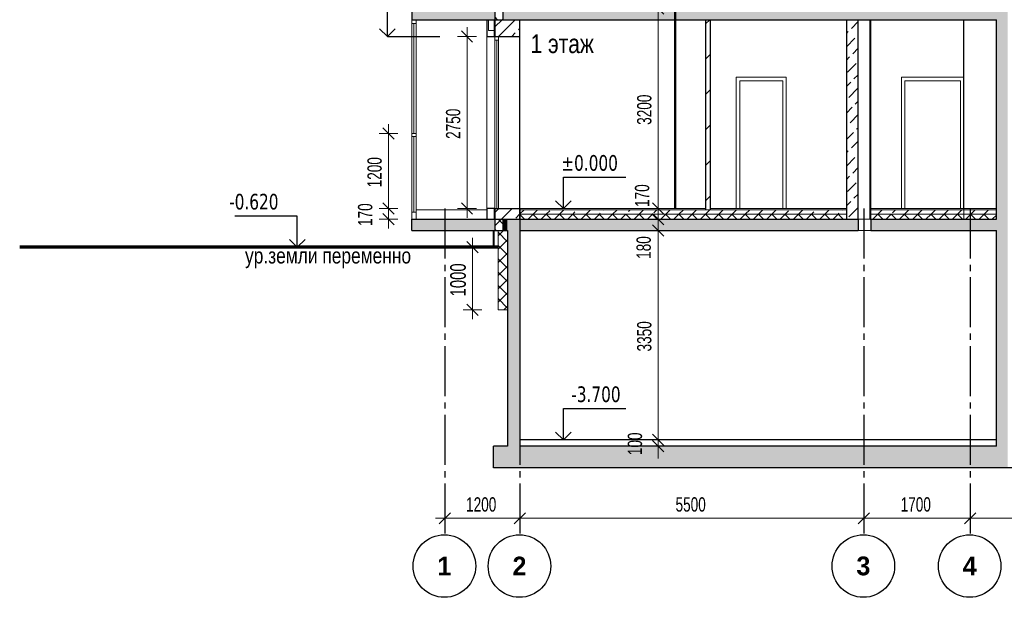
# Model space of a CAD drawing. Header units: millimetres. Extents: x 40580 to 1168286, y -220995 to 81020.
# Tile 64 of 194: x 266331 to 282077, y -72643 to -63404. Entities that reach past the tile are written whole.
import ezdxf

# ---------------------------------------------------------------- set-up
doc = ezdxf.new("R2010")
doc.units = ezdxf.units.MM
doc.linetypes.add('______5', pattern=[1100, 800, -100, 100, -100])
doc.linetypes.add('CENTER', pattern=[2, 1.25, -0.25, 0.25, -0.25])
for name, color, linetype, lineweight in [('Standard', 7, 'Continuous', 25), ('Общий01', 7, 'Continuous', 13), ('ОСИ', 7, 'CENTER', 15), ('Размерная линия_ общее', 7, 'Continuous', 25), ('Стена', 7, 'Continuous', 50), ('Стена_ кирпичная кладка нес.', 7, 'Continuous', 70), ('Текст_ общее', 7, 'Continuous', 25)]:
    doc.layers.add(name, color=color, linetype=linetype, lineweight=lineweight)
doc.layers.add('Стена_ бетон не несущ.', color=7, linetype='Continuous', lineweight=35, true_color=0xb4b496)
doc.layers.add('Стена_ бетон несущ.', color=7, linetype='Continuous', lineweight=70, true_color=0xb4b496)
doc.styles.add('Century Gothic', font='txt')
doc.styles.add('MtXpl_Century Gothic', font='txt', dxfattribs={"height": 0.2})
doc.styles.add('TAHOMA', font='tahoma.ttf')

# ---------------------------------------------------------------- blocks, each defined once
blk = doc.blocks.new('ALL_ML_STRICH')
at = {"color": 0, "linetype": 'ByBlock', "lineweight": -2}
for p, q in [((-1, 0), (0.5, 0)), ((-0.3, -0.3), (0.3, 0.3)), ((0, -0.5), (0, 0.5))]:
    blk.add_line(p, q, dxfattribs=at)
blk = doc.blocks.new('NSY101')
at = {"color": 0, "linetype": 'ByBlock', "lineweight": -2}
blk.add_circle((0, 0), 50, dxfattribs=at)

msp = doc.modelspace()

# ---------------------------------------------------------------- linework, layer by layer
at = {"layer": 'Standard', "color": 7, "linetype": 'Continuous', "lineweight": 25, "transparency": 33554687}
for p, q in [((272210.5, -63674.3), (272210.5, -63174.3)), ((277301, -63404.3), (277301, -66444.3)), ((277381, -66444.3), (277381, -63404.3)), ((279551, -63404.3), (279551, -66594.3)), ((279741, -66594.3), (279741, -63404.3)), ((281951, -66594.3), (281951, -63404.3)), ((272210.5, -63674.3), (272085.5, -63549.3)), ((272210.5, -63674.3), (272335.5, -63549.3)), ((272210.5, -63674.3), (272210.5, -63674.3)), ((272210.5, -63674.3), (272210.5, -63674.3)), ((272210.5, -63674.3), (273050.5, -63674.3)), ((272210.5, -63674.3), (272210.5, -63674.3)), ((272210.5, -63674.3), (272210.5, -63674.3)), ((275026.9, -66424.3), (275026.9, -65924.3)), ((275026.9, -65924.3), (276026.9, -65924.3)), ((275026.9, -66424.3), (274901.9, -66299.3)), ((275026.9, -66424.3), (275151.9, -66299.3)), ((275026.9, -66424.3), (275026.9, -66424.3)), ((275026.9, -66424.3), (275026.9, -66424.3)), ((275026.9, -66424.3), (275026.9, -66424.3)), ((275026.9, -66424.3), (275026.9, -66424.3)), ((270770.8, -66544.3), (269770.8, -66544.3)), ((270770.8, -67044.3), (270770.8, -66544.3)), ((270770.8, -67044.3), (270645.8, -66919.3)), ((270770.8, -67044.3), (270895.8, -66919.3)), ((281951, -70224.3), (281951, -66774.3)), ((270770.8, -67044.3), (269610.8, -67044.3)), ((270770.8, -67044.3), (270770.8, -67044.3)), ((270770.8, -67044.3), (270770.8, -67044.3)), ((270770.8, -67044.3), (270770.8, -67044.3)), ((270770.8, -67044.3), (270770.8, -67044.3)), ((275026.9, -70124.3), (275026.9, -69624.3)), ((275026.9, -69624.3), (276026.9, -69624.3)), ((275026.9, -70124.3), (274901.9, -69999.3)), ((275026.9, -70124.3), (275151.9, -69999.3)), ((275026.9, -70124.3), (275026.9, -70124.3)), ((275026.9, -70124.3), (275026.9, -70124.3)), ((275026.9, -70124.3), (275026.9, -70124.3)), ((275026.9, -70124.3), (275026.9, -70124.3))]:
    msp.add_line(p, q, dxfattribs=at)
at = {"layer": 'Standard', "color": 7, "linetype": 'Continuous', "lineweight": 13, "transparency": 33554687}
for p, q in [((273826.1, -63577.5), (273826.1, -63404.3)), ((273826.1, -63577.5), (273921, -63577.5)), ((273931, -63674.3), (273931, -63730.3)), ((273931, -63730.3), (273987, -63730.3)), ((273931, -63730.3), (273931, -66424.3)), ((273959, -66423.3), (273959, -63730.3)), ((273987, -63730.3), (273987, -63674.3)), ((273987, -66424.3), (273987, -63730.3)), ((278535, -64380.3), (277847, -64380.3)), ((277847, -64380.3), (277847, -66424.3)), ((278535, -66424.3), (278535, -64380.3)), ((281375, -64380.3), (280487, -64380.3)), ((280487, -64380.3), (280487, -66424.3)), ((281375, -66424.3), (281375, -64380.3))]:
    msp.add_line(p, q, dxfattribs=at)
at = {"layer": 'Общий01', "color": 7, "linetype": 'Continuous', "lineweight": 50, "transparency": 33554687}
msp.add_line((276814.5, -50956.2), (276814.5, -66424.3), dxfattribs=at)
at = {"layer": 'Общий01', "color": 7, "linetype": 'Continuous', "lineweight": 25, "transparency": 33554687}
for p, q in [((272601, -63224.3), (272601, -63404.3)), ((272601, -63404.3), (281951, -63404.3)), ((272601, -66774.3), (272601, -66594.3)), ((272601, -66774.3), (272601, -66594.3)), ((272601, -66594.3), (279741, -66594.3)), ((279741, -66594.3), (279741, -66774.3)), ((279931, -66594.3), (281951, -66594.3)), ((279941, -66594.3), (279941, -66774.3)), ((272601, -66774.3), (274131, -66774.3)), ((274331, -66774.3), (279741, -66774.3)), ((279941, -66774.3), (281951, -66774.3))]:
    msp.add_line(p, q, dxfattribs=at)
at = {"layer": 'Общий01', "color": 171, "linetype": 'Continuous', "lineweight": 13, "true_color": 0x8c8cff, "transparency": 33554687}
for p, q in [((272601, -66594.3), (272601, -63404.3)), ((272671, -66594.3), (272671, -63404.3)), ((272671, -63465.3), (272601, -63465.3)), ((272636, -63465.3), (272636, -65224.3)), ((272671, -65224.3), (272601, -65224.3)), ((272671, -65274.3), (272601, -65274.3)), ((272636, -65274.3), (272636, -66482.6)), ((272671, -66482.6), (272601, -66482.6))]:
    msp.add_line(p, q, dxfattribs=at)
at = {"layer": 'Общий01', "color": 7, "linetype": 'Continuous', "lineweight": 13, "transparency": 33554687}
for p, q in [((277301, -66424.3), (274331, -66424.3)), ((279551, -66424.3), (277381, -66424.3)), ((281951, -66424.3), (279931, -66424.3)), ((279941, -66594.3), (279741, -66594.3)), ((279741, -66774.3), (279941, -66774.3))]:
    msp.add_line(p, q, dxfattribs=at)
at = {"layer": 'Общий01', "color": 218, "linetype": 'Continuous', "lineweight": 13, "true_color": 0x500050, "transparency": 33554687}
for p, q in [((273573.6, -67044.3), (273573.6, -67044.3)), ((273573.6, -68044.3), (273573.6, -68044.3))]:
    msp.add_line(p, q, dxfattribs=at)
at = {"layer": 'Общий01', "color": 96, "linetype": 'Continuous', "lineweight": 13, "transparency": 33554687}
msp.add_line((273573.6, -68044.3), (273573.6, -67044.3), dxfattribs=at)
at = {"layer": 'ОСИ', "color": 218, "linetype": 'Continuous', "lineweight": 13, "true_color": 0x500050, "transparency": 33554687}
for p, q in [((272227.4, -65224.3), (272227.4, -65224.3)), ((272227.4, -66424.3), (272227.4, -65224.3)), ((272227.4, -66424.3), (272227.4, -66424.3)), ((272227.4, -66424.3), (272227.4, -66424.3)), ((272227.4, -66594.3), (272227.4, -66424.3)), ((272227.4, -66594.3), (272227.4, -66594.3)), ((273131, -71059.1), (273131, -71379.1)), ((274331, -71059.1), (274331, -71379.1)), ((274331, -71059.1), (274331, -71379.1)), ((279831, -71059.1), (279831, -71379.1)), ((279831, -71059.1), (279831, -71379.1)), ((281531, -71059.1), (281531, -71379.1)), ((281531, -71059.1), (281531, -71379.1)), ((273131, -71379.1), (274331, -71379.1)), ((274331, -71379.1), (279831, -71379.1)), ((279831, -71379.1), (281531, -71379.1)), ((281531, -71379.1), (287031, -71379.1))]:
    msp.add_line(p, q, dxfattribs=at)
at = {"layer": 'ОСИ', "color": 16, "linetype": '______5', "lineweight": 25, "transparency": 33554687}
for p, q in [((273131, -66424.3), (273131, -71644.1)), ((274331, -66424.3), (274331, -71644.1)), ((279831, -66424.3), (279831, -71644.1)), ((281531, -66424.3), (281531, -71644.1))]:
    msp.add_line(p, q, dxfattribs=at)
at = {"layer": 'Размерная линия_ общее', "color": 218, "linetype": 'Continuous', "lineweight": 13, "true_color": 0x500050, "transparency": 33554687}
for p, q in [((276541.1, -66424.3), (276541.1, -63224.3)), ((273484.7, -66424.3), (273484.7, -63674.3)), ((276541.1, -66594.3), (276541.1, -66424.3)), ((276541.1, -66774.3), (276541.1, -66594.3)), ((276541.1, -70124.3), (276541.1, -66774.3)), ((276541.1, -70224.3), (276541.1, -70124.3))]:
    msp.add_line(p, q, dxfattribs=at)
at = {"layer": 'Стена', "color": 34, "linetype": 'Continuous', "lineweight": 25, "transparency": 33554687}
for p, q in [((273801, -63404.3), (273801, -63674.3)), ((273921, -63404.3), (273921, -63674.3)), ((273801, -63674.3), (273931, -63674.3)), ((273921, -66424.3), (273801, -66424.3)), ((273801, -66424.3), (273801, -66594.3)), ((273921, -66424.3), (273921, -66594.3))]:
    msp.add_line(p, q, dxfattribs=at)
at = {"layer": 'Стена', "color": 34, "linetype": 'Continuous', "lineweight": 13, "transparency": 33554687}
msp.add_line((273801, -63674.3), (273801, -66424.3), dxfattribs=at)
at = {"layer": 'Стена', "color": 7, "linetype": 'Continuous', "lineweight": 13, "transparency": 33554687}
for p, q in [((272671, -66444.3), (273801, -66444.3)), ((274331, -66444.3), (279551, -66444.3)), ((279931, -66444.3), (281951, -66444.3)), ((274331, -66514.3), (279551, -66514.3)), ((279931, -66514.3), (281951, -66514.3)), ((273901, -67044.3), (273901, -66774.3)), ((273921, -67044.3), (273921, -66774.3))]:
    msp.add_line(p, q, dxfattribs=at)
at = {"layer": 'Стена', "color": 7, "linetype": 'Continuous', "lineweight": 25, "transparency": 33554687}
for p, q in [((274131, -66774.3), (274131, -70224.3)), ((274331, -66774.3), (274331, -70224.3)), ((273909.3, -70574.3), (273909.3, -70224.3)), ((274131, -70224.3), (273909.3, -70224.3)), ((281951, -70124.3), (274331, -70124.3)), ((281951, -70224.3), (274331, -70224.3)), ((289198.8, -70574.3), (273909.3, -70574.3))]:
    msp.add_line(p, q, dxfattribs=at)
at = {"layer": 'Стена', "color": 7, "linetype": 'Continuous', "lineweight": 70, "transparency": 33554687}
msp.add_line((273981, -67044.3), (266331, -67044.3), dxfattribs=at)
at = {"layer": 'Стена_ бетон не несущ.', "color": 31, "linetype": 'Continuous', "lineweight": 13, "true_color": 0xf0b464, "transparency": 33554687}
for p, q in [((277301, -63471.2), (277368, -63404.3)), ((277301, -64036.9), (277381, -63956.9)), ((277301, -64602.6), (277381, -64522.6)), ((277301, -65168.3), (277381, -65088.3)), ((277301, -65734), (277381, -65654)), ((277301, -66299.7), (277381, -66219.7))]:
    msp.add_line(p, q, dxfattribs=at)
at = {"layer": 'Стена_ бетон не несущ.', "color": 191, "linetype": 'Continuous', "lineweight": 13, "true_color": 0xc8aaf3, "transparency": 33554687}
for p, q in [((279551, -63413.3), (279560, -63404.3)), ((279630.9, -63545.5), (279741, -63435.4)), ((279551, -63625.4), (279581.4, -63595)), ((279551, -63837.5), (279687.5, -63701.1)), ((279736.9, -63651.6), (279741, -63647.5)), ((279652.1, -63948.6), (279741, -63859.7)), ((279551, -64049.7), (279602.6, -63998.1)), ((279567.2, -64245.6), (279708.7, -64104.2)), ((279551, -64473.9), (279623.8, -64401.1)), ((279673.3, -64351.6), (279741, -64283.9)), ((279588.5, -64648.6), (279729.9, -64507.2)), ((279694.5, -64754.7), (279741, -64708.2)), ((279551, -64898.2), (279645, -64804.2)), ((279609.7, -65051.7), (279741, -64920.3)), ((279551, -65110.3), (279560.2, -65101.2)), ((279715.7, -65157.7), (279741, -65132.5)), ((279551, -65322.5), (279666.2, -65207.2)), ((279630.9, -65454.7), (279741, -65344.6)), ((279551, -65534.6), (279581.4, -65504.2)), ((279551, -65746.7), (279687.5, -65610.3)), ((279736.9, -65560.8), (279741, -65556.7)), ((279652.1, -65857.8), (279741, -65768.9)), ((279551, -65958.9), (279602.6, -65907.3)), ((279567.2, -66154.8), (279708.7, -66013.3)), ((279673.3, -66260.8), (279741, -66193.1)), ((279551, -66383.1), (279623.8, -66310.3)), ((279588.5, -66557.8), (279729.9, -66416.4))]:
    msp.add_line(p, q, dxfattribs=at)
at = {"layer": 'Стена_ бетон не несущ.', "color": 191, "linetype": 'Continuous', "lineweight": 25, "true_color": 0xc8aaf3, "transparency": 33554687}
msp.add_line((279931, -66594.3), (279931, -63404.3), dxfattribs=at)
at = {"layer": 'Стена_ бетон не несущ.', "color": 45, "linetype": 'Continuous', "lineweight": 25, "true_color": 0xaa8232, "transparency": 33554687}
msp.add_line((281431, -66424.3), (281431, -63404.3), dxfattribs=at)
at = {"layer": 'Стена_ бетон не несущ.', "color": 7, "linetype": 'Continuous', "lineweight": 13, "transparency": 33554687}
for p, q in [((278591, -64324.3), (277791, -64324.3)), ((277791, -64324.3), (277791, -66424.3)), ((278591, -66424.3), (278591, -64324.3)), ((281431, -64324.3), (280431, -64324.3)), ((280431, -64324.3), (280431, -66424.3)), ((281431, -66594.3), (281431, -64324.3))]:
    msp.add_line(p, q, dxfattribs=at)
at = {"layer": 'Стена_ бетон несущ.', "color": 7, "linetype": 'Continuous', "lineweight": 25, "transparency": 33554687}
for p, q in [((273931, -63224.3), (273931, -63404.3)), ((274060.9, -63404.3), (274060.9, -63224.3)), ((279941, -66594.3), (279941, -63404.3)), ((273931, -66594.3), (273931, -66774.3)), ((274060.9, -66774.3), (274060.9, -66594.3))]:
    msp.add_line(p, q, dxfattribs=at)
at = {"layer": 'Стена_ бетон несущ.', "color": 7, "linetype": 'Continuous', "lineweight": 13, "transparency": 33554687}
for p, q in [((273974.2, -63404.3), (273931, -63361.1)), ((274044.6, -63404.3), (274060.9, -63387.9)), ((274331, -66512), (274398.7, -66444.3)), ((274540.8, -66514.3), (274610.8, -66444.3)), ((274965.1, -66514.3), (275035.1, -66444.3)), ((275389.4, -66514.3), (275459.4, -66444.3)), ((275664, -66451.7), (275671.5, -66444.3)), ((275813.6, -66514.3), (275883.6, -66444.3)), ((276067.1, -66473), (276095.8, -66444.3)), ((276237.9, -66514.3), (276307.9, -66444.3)), ((276470.1, -66494.2), (276520, -66444.3)), ((276662.2, -66514.3), (276732.2, -66444.3)), ((276874.3, -66514.3), (276944.3, -66444.3)), ((277086.4, -66514.3), (277156.4, -66444.3)), ((277298.6, -66514.3), (277368.6, -66444.3)), ((277510.7, -66514.3), (277580.7, -66444.3)), ((277722.8, -66514.3), (277792.8, -66444.3)), ((277935, -66514.3), (278005, -66444.3)), ((278147.1, -66514.3), (278217.1, -66444.3)), ((278359.2, -66514.3), (278429.2, -66444.3)), ((278783.5, -66514.3), (278853.5, -66444.3)), ((279207.8, -66514.3), (279277.8, -66444.3)), ((279482.4, -66451.7), (279489.9, -66444.3)), ((280056.3, -66514.3), (280126.3, -66444.3)), ((280288.5, -66494.2), (280338.4, -66444.3)), ((280480.5, -66514.3), (280550.5, -66444.3)), ((280692.7, -66514.3), (280762.7, -66444.3)), ((280904.8, -66514.3), (280974.8, -66444.3)), ((281116.9, -66514.3), (281186.9, -66444.3)), ((281329.1, -66514.3), (281399.1, -66444.3)), ((281541.2, -66514.3), (281611.2, -66444.3)), ((281753.3, -66514.3), (281823.3, -66444.3)), ((273931, -66699.8), (274036.6, -66594.3)), ((274060.9, -66673), (273982.2, -66594.3)), ((274406.4, -66594.3), (274331, -66518.8)), ((274460.8, -66594.3), (274540.8, -66514.3)), ((274618.6, -66594.3), (274538.6, -66514.3)), ((274673, -66594.3), (274753, -66514.3)), ((274830.7, -66594.3), (274750.7, -66514.3)), ((274753, -66514.3), (274808.4, -66458.8)), ((274885.1, -66594.3), (274965.1, -66514.3)), ((275042.8, -66594.3), (274962.8, -66514.3)), ((275097.2, -66594.3), (275177.2, -66514.3)), ((275255, -66594.3), (275175, -66514.3)), ((275177.2, -66514.3), (275211.5, -66480)), ((275309.4, -66594.3), (275389.4, -66514.3)), ((275467.1, -66594.3), (275387.1, -66514.3)), ((275521.5, -66594.3), (275601.5, -66514.3)), ((275679.2, -66594.3), (275599.2, -66514.3)), ((275601.5, -66514.3), (275614.5, -66501.2)), ((275733.6, -66594.3), (275813.6, -66514.3)), ((275891.4, -66594.3), (275811.4, -66514.3)), ((275945.8, -66594.3), (276025.8, -66514.3)), ((276103.5, -66594.3), (276023.5, -66514.3)), ((276157.9, -66594.3), (276237.9, -66514.3)), ((276315.6, -66594.3), (276235.6, -66514.3)), ((276370, -66594.3), (276450, -66514.3)), ((276527.8, -66594.3), (276447.8, -66514.3)), ((276582.2, -66594.3), (276662.2, -66514.3)), ((276739.9, -66594.3), (276659.9, -66514.3)), ((276794.3, -66594.3), (276874.3, -66514.3)), ((276952, -66594.3), (276872, -66514.3)), ((277006.4, -66594.3), (277086.4, -66514.3)), ((277164.2, -66594.3), (277084.2, -66514.3)), ((277218.6, -66594.3), (277298.6, -66514.3)), ((277376.3, -66594.3), (277296.3, -66514.3)), ((277430.7, -66594.3), (277510.7, -66514.3)), ((277588.4, -66594.3), (277508.4, -66514.3)), ((277642.8, -66594.3), (277722.8, -66514.3)), ((277800.6, -66594.3), (277720.6, -66514.3)), ((277855, -66594.3), (277935, -66514.3)), ((278012.7, -66594.3), (277932.7, -66514.3)), ((278067.1, -66594.3), (278147.1, -66514.3)), ((278224.8, -66594.3), (278144.8, -66514.3)), ((278279.2, -66594.3), (278359.2, -66514.3)), ((278437, -66594.3), (278357, -66514.3)), ((278491.4, -66594.3), (278571.4, -66514.3)), ((278649.1, -66594.3), (278569.1, -66514.3)), ((278571.4, -66514.3), (278626.8, -66458.8)), ((278703.5, -66594.3), (278783.5, -66514.3)), ((278861.2, -66594.3), (278781.2, -66514.3)), ((278915.6, -66594.3), (278995.6, -66514.3)), ((279073.4, -66594.3), (278993.4, -66514.3)), ((278995.6, -66514.3), (279029.8, -66480)), ((279127.8, -66594.3), (279207.8, -66514.3)), ((279285.5, -66594.3), (279205.5, -66514.3)), ((279339.9, -66594.3), (279419.9, -66514.3)), ((279497.6, -66594.3), (279417.6, -66514.3)), ((279419.9, -66514.3), (279432.9, -66501.2)), ((279976.3, -66594.3), (280056.3, -66514.3)), ((280134, -66594.3), (280054, -66514.3)), ((280188.4, -66594.3), (280268.4, -66514.3)), ((280346.1, -66594.3), (280266.1, -66514.3)), ((280400.5, -66594.3), (280480.5, -66514.3)), ((280558.3, -66594.3), (280478.3, -66514.3)), ((280612.7, -66594.3), (280692.7, -66514.3)), ((280770.4, -66594.3), (280690.4, -66514.3)), ((280824.8, -66594.3), (280904.8, -66514.3)), ((280982.5, -66594.3), (280902.5, -66514.3)), ((281036.9, -66594.3), (281116.9, -66514.3)), ((281194.7, -66594.3), (281114.7, -66514.3)), ((281249.1, -66594.3), (281329.1, -66514.3)), ((281406.8, -66594.3), (281326.8, -66514.3)), ((281461.2, -66594.3), (281541.2, -66514.3)), ((281618.9, -66594.3), (281538.9, -66514.3)), ((281673.3, -66594.3), (281753.3, -66514.3)), ((281831.1, -66594.3), (281751.1, -66514.3)), ((281885.5, -66594.3), (281951, -66528.7)), ((273950.1, -66774.3), (273931, -66755.2)), ((273981, -68044.3), (273981, -66774.3)), ((273981, -66862), (274068.7, -66774.3)), ((274131, -66955.2), (273981, -66805.2)), ((273981, -67074.1), (274131, -66924.1)), ((274131, -67167.3), (273981, -67017.3)), ((273981, -67286.2), (274131, -67136.2)), ((274131, -67379.5), (273981, -67229.5)), ((273981, -67498.3), (274131, -67348.3)), ((274131, -67591.6), (273981, -67441.6)), ((273981, -67710.5), (274131, -67560.5)), ((274131, -67803.7), (273981, -67653.7)), ((273981, -67922.6), (274131, -67772.6)), ((274131, -68015.9), (273981, -67865.9)), ((274071.5, -68044.3), (274131, -67984.7)), ((273981, -68044.3), (274131, -68044.3))]:
    msp.add_line(p, q, dxfattribs=at)
at = {"layer": 'Стена_ бетон несущ.', "color": 9, "linetype": 'Continuous', "lineweight": 25, "true_color": 0xc8c8a0, "transparency": 33554687}
for p, q in [((273931, -63404.3), (273931, -63674.3)), ((274331, -63674.3), (274331, -63404.3)), ((273931, -63674.3), (274331, -63674.3)), ((274331, -66424.3), (274331, -63674.3)), ((273931, -66424.3), (274331, -66424.3)), ((273931, -66424.3), (273931, -66594.3)), ((274331, -66594.3), (274331, -66424.3))]:
    msp.add_line(p, q, dxfattribs=at)
at = {"layer": 'Стена_ бетон несущ.', "color": 9, "linetype": 'Continuous', "lineweight": 13, "true_color": 0xc8c8a0, "transparency": 33554687}
for p, q in [((273931, -63517.8), (274044.6, -63404.3)), ((273986.7, -63674.3), (274256.7, -63404.3)), ((274306.4, -63566.8), (274331, -63542.1)), ((274198.9, -63674.3), (274256.9, -63616.2)), ((273931, -66487.7), (273994.4, -66424.3)), ((274036.6, -66594.3), (274206.6, -66424.3)), ((274263.9, -66579), (274331, -66512))]:
    msp.add_line(p, q, dxfattribs=at)
at = {"layer": 'Стена_ бетон несущ.', "color": 7, "linetype": 'Continuous', "lineweight": 25, "true_color": 0xf1f1f1, "transparency": 33554687}
for points in [[(272601, -63404.3), (272601, -63224.3), (273931, -63404.3)], [(273931, -63404.3), (272601, -63224.3), (273931, -63224.3)], [(274060.9, -63404.3), (274060.9, -63224.3), (282131, -63404.3)], [(282131, -63404.3), (274060.9, -63224.3), (282131, -63224.3)], [(281951, -66594.3), (281951, -63404.3), (282131, -66594.3)], [(282131, -66594.3), (281951, -63404.3), (282131, -63404.3)], [(272601, -66774.3), (272601, -66594.3), (273931, -66774.3)], [(273931, -66774.3), (272601, -66594.3), (273931, -66594.3)], [(274060.9, -66774.3), (274060.9, -66594.3), (274131, -66774.3)], [(274131, -66774.3), (274060.9, -66594.3), (274131, -66594.3)], [(274131, -66774.3), (274131, -66594.3), (274331, -70574.3)], [(274331, -66774.3), (274131, -66594.3), (274331, -66594.3)], [(274331, -70574.3), (274131, -66594.3), (274331, -70224.3)], [(274331, -70224.3), (274131, -66594.3), (274331, -66774.3)], [(274331, -66774.3), (274331, -66594.3), (279741, -66774.3)], [(279741, -66774.3), (274331, -66594.3), (279741, -66594.3)], [(279941, -66774.3), (279941, -66594.3), (281951, -66774.3)], [(281951, -66774.3), (279941, -66594.3), (281951, -66594.3)], [(281951, -66774.3), (281951, -66594.3), (282131, -70574.3)], [(282131, -70224.3), (281951, -66594.3), (282131, -66594.3)], [(282131, -70574.3), (281951, -66594.3), (282131, -70224.3)], [(274131, -70224.3), (274131, -66774.3), (274331, -70574.3)], [(281951, -70224.3), (281951, -66774.3), (282131, -70574.3)], [(273909.3, -70574.3), (273909.3, -70224.3), (274131, -70574.3)], [(274131, -70574.3), (273909.3, -70224.3), (274131, -70224.3)], [(274131, -70574.3), (274131, -70224.3), (274331, -70574.3)], [(274331, -70574.3), (274331, -70224.3), (281951, -70574.3)], [(281951, -70574.3), (274331, -70224.3), (281951, -70224.3)], [(281951, -70574.3), (281951, -70224.3), (282131, -70574.3)]]:
    msp.add_solid(points, dxfattribs=at)

# ---------------------------------------------------------------- block references
at = {"layer": 'Общий01', "color": 218, "linetype": 'Continuous', "lineweight": 13, "true_color": 0x500050, "transparency": 33554687, "xscale": 300, "yscale": 300, "zscale": 300}
for p, rotation in [((273573.6, -67044.3), 90), ((273573.6, -68044.3), 270)]:
    msp.add_blockref('ALL_ML_STRICH', p, dxfattribs=dict(at, rotation=rotation))
at = {"layer": 'ОСИ', "color": 218, "linetype": 'Continuous', "lineweight": 13, "true_color": 0x500050, "transparency": 33554687, "xscale": 300, "yscale": 300, "zscale": 300}
for p, rotation in [((272227.4, -65224.3), 90), ((272227.4, -66424.3), 270), ((272227.4, -66424.3), 90), ((272227.4, -66594.3), 270), ((273131, -71379.1), 180), ((274331, -71379.1), 180), ((279831, -71379.1), 180), ((281531, -71379.1), 180)]:
    msp.add_blockref('ALL_ML_STRICH', p, dxfattribs=dict(at, rotation=rotation))
for p in [(274331, -71379.1), (279831, -71379.1), (281531, -71379.1)]:
    msp.add_blockref('ALL_ML_STRICH', p, dxfattribs=at)
at = {"layer": 'ОСИ', "color": 16, "linetype": 'Continuous', "lineweight": 25, "transparency": 33554687, "xscale": 9.999999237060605, "yscale": 9.999999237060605, "zscale": 9.999999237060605}
for p in [(273123.3, -72142.7), (274323.3, -72142.7), (279823.3, -72142.7), (281523.3, -72142.7)]:
    msp.add_blockref('NSY101', p, dxfattribs=at)
at = {"layer": 'Размерная линия_ общее', "color": 218, "linetype": 'Continuous', "lineweight": 13, "true_color": 0x500050, "transparency": 33554687, "xscale": 300, "yscale": 300, "zscale": 300}
for p, rotation in [((276541.1, -63124.3), 90), ((276541.1, -63224.3), 90), ((273484.7, -63674.3), 90), ((273484.7, -66424.3), 270), ((276541.1, -66424.3), 270), ((276541.1, -66424.3), 90), ((276541.1, -66594.3), 270), ((276541.1, -66594.3), 90), ((276541.1, -66774.3), 270), ((276541.1, -66774.3), 90), ((276541.1, -70124.3), 270), ((276541.1, -70224.3), 270), ((276541.1, -70124.3), 90)]:
    msp.add_blockref('ALL_ML_STRICH', p, dxfattribs=dict(at, rotation=rotation))

# ---------------------------------------------------------------- texts
at = {"layer": 'Standard', "color": 7, "linetype": 'Continuous', "lineweight": 25, "transparency": 33554687, "char_height": 250, "attachment_point": 7, "style": 'TAHOMA'}
for s, insert, width in [('\\W0.83;%%p0.000', (274991.9, -65824.3), 1024.501), ('\\W0.83;-0.620', (269680.9, -66444.3), 919.918), ('\\W0.83;-3.700', (275151.9, -69524.3), 919.918)]:
    msp.add_mtext(s, dxfattribs=dict(at, insert=insert, width=width))
at = {"layer": 'Общий01', "color": 218, "linetype": 'Continuous', "lineweight": 13, "true_color": 0x500050, "transparency": 33554687, "insert": (273342.3, -67565.8), "char_height": 250, "width": 714.286, "attachment_point": 5, "rotation": 90, "style": 'Century Gothic'}
msp.add_mtext('\\W0.71;\\A1;{1000}', dxfattribs=at)
at = {"layer": 'ОСИ', "color": 218, "linetype": 'Continuous', "lineweight": 13, "true_color": 0x500050, "transparency": 33554687, "char_height": 229, "attachment_point": 5, "rotation": 90, "style": 'Century Gothic'}
for s, insert, width in [('\\W0.71;\\A1;{1200}', (272007.2, -65844), 654.286), ('\\W0.71;\\A1;{170}', (271857.2, -66523.1), 490.714)]:
    msp.add_mtext(s, dxfattribs=dict(at, insert=insert, width=width))
at = {"layer": 'ОСИ', "color": 218, "linetype": 'Continuous', "lineweight": 13, "true_color": 0x500050, "transparency": 33554687, "char_height": 229, "width": 654.286, "attachment_point": 5, "style": 'Century Gothic'}
for s, insert in [('\\W0.71;\\A1;{1200}', (273711.3, -71158.9)), ('\\W0.71;\\A1;{5500}', (277061.3, -71158.9)), ('\\W0.71;\\A1;{1700}', (280661.3, -71158.9))]:
    msp.add_mtext(s, dxfattribs=dict(at, insert=insert))
at = {"layer": 'ОСИ', "color": 16, "linetype": 'Continuous', "lineweight": 25, "transparency": 33554687, "char_height": 300, "width": 385, "attachment_point": 5, "style": 'Century Gothic'}
for s, insert in [('\\A1;{\\fCentury Gothic|i0|b1;\\H300.000000;\\W1.000000;\\C16;1}\\P', (273123.3, -72142.7)), ('\\A1;{\\fCentury Gothic|i0|b1;\\H300.000000;\\W1.000000;\\C16;2}\\P', (274323.3, -72142.7)), ('\\A1;{\\fCentury Gothic|i0|b1;\\H300.000000;\\W1.000000;\\C16;3}\\P', (279823.3, -72142.7)), ('\\A1;{\\fCentury Gothic|i0|b1;\\H300.000000;\\W1.000000;\\C16;4}\\P', (281523.3, -72142.7))]:
    msp.add_mtext(s, dxfattribs=dict(at, insert=insert))
at = {"layer": 'Размерная линия_ общее', "color": 218, "linetype": 'Continuous', "lineweight": 13, "true_color": 0x500050, "transparency": 33554687, "char_height": 229, "attachment_point": 5, "rotation": 90, "style": 'Century Gothic'}
for s, insert, width in [('\\W0.71;\\A1;{3200}', (276320.8, -64844), 654.286), ('\\W0.71;\\A1;{2750}', (273264.4, -65069), 654.286), ('\\W0.71;\\A1;{170}', (276285.9, -66218.2), 490.714), ('\\W0.71;\\A1;{180}', (276311, -67048.5), 490.714), ('\\W0.71;\\A1;{3350}', (276320.8, -68469), 654.286), ('\\W0.71;\\A1;{100}', (276170.8, -70188.1), 490.714)]:
    msp.add_mtext(s, dxfattribs=dict(at, insert=insert, width=width))
at = {"layer": 'Стена_ кирпичная кладка нес.', "color": 7, "lineweight": 25, "transparency": 33554687, "style": 'Century Gothic', "width": 0.83}
msp.add_text('ур.земли\xa0переменно', height=250, dxfattribs=at).set_placement((269934.9, -67303.5))
at = {"layer": 'Текст_ общее', "color": 7, "lineweight": 13, "transparency": 33554687, "style": 'MtXpl_Century Gothic', "width": 0.833333}
msp.add_text('1 этаж', height=300, dxfattribs=at).set_placement((274501.1, -63938.5))

doc.saveas('drawing.dxf')
